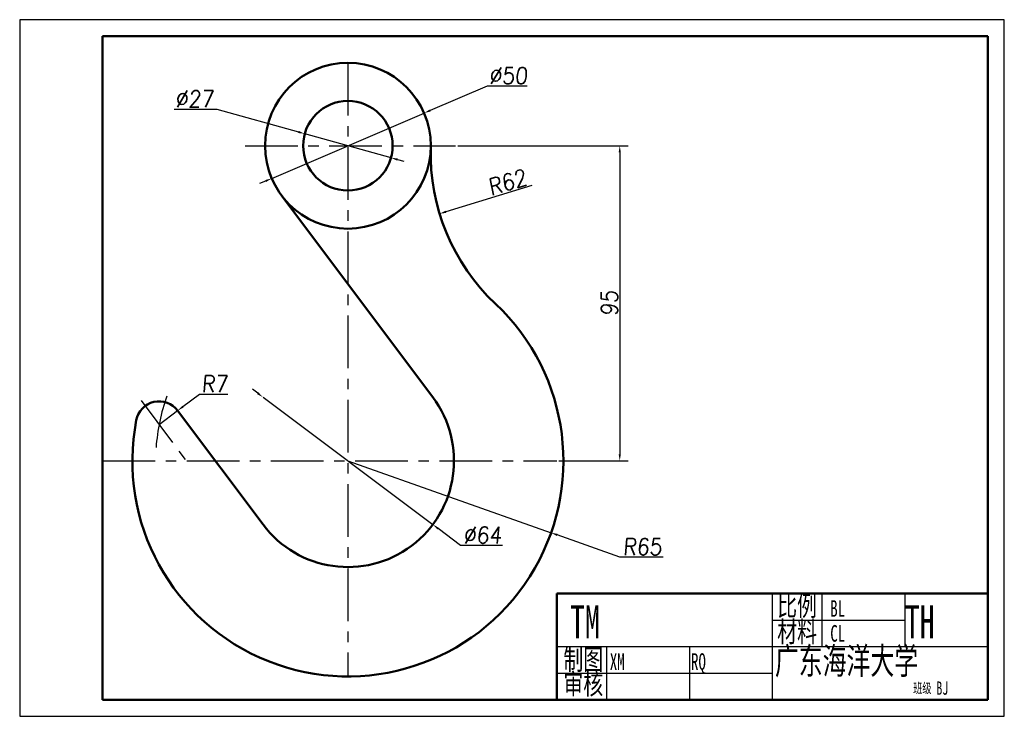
# Model space of a CAD drawing. Header units: millimetres. Extents: x 0 to 297, y 0 to 210.
import ezdxf
from ezdxf.enums import TextEntityAlignment as Align

# ---------------------------------------------------------------- set-up
doc = ezdxf.new("R2010")
doc.units = ezdxf.units.MM
doc.header["$LTSCALE"] = 0.5
doc.header["$PDMODE"] = 34
doc.linetypes.add('CENTER', pattern=[50.8, 31.75, -6.35, 6.35, -6.35])
for name, color, linetype in [('1中心线', 1, 'CENTER'), ('4细实线', 3, 'Continuous'), ('5尺寸', 5, 'Continuous'), ('6文本', 5, 'Continuous'), ('7剖面线', 7, 'Continuous')]:
    doc.layers.add(name, color=color, linetype=linetype)
doc.layers.add('2粗实线', color=7, linetype='Continuous', lineweight=50)
doc.styles.add('dim', font='txt.shx', dxfattribs={"width": 0.9, "oblique": 5})
doc.styles.add('text', font='simfang.ttf', dxfattribs={"width": 0.66})
doc.dimstyles.new('jxzt', dxfattribs={"dimtxt": 5, "dimasz": 2, "dimexe": 2.5, "dimexo": 0.625, "dimtad": 1, "dimtoh": 1, "dimtxsty": 'dim', "dimcen": 2.5, "dimclrd": 256, "dimclrt": 256, "dimadec": 0, "dimazin": 0, "dimtfac": 1, "dimtmove": 0, "dimatfit": 3, "dimfxl": 1, "dimlwd": -1, "dimarcsym": 0})

# ---------------------------------------------------------------- blocks, each defined once
blk = doc.blocks.new('*D2')
at = {"layer": '5尺寸', "color": 0, "lineweight": -2}
for p, q in [((132.12, 172), (183.5, 172)), ((162.62, 77), (183.5, 77))]:
    blk.add_line(p, q, dxfattribs=at)
at = {"layer": '5尺寸'}
blk.add_line((181, 170), (181, 79), dxfattribs=at)
for points in [[(180.67, 170), (181.33, 170), (181, 172)], [(180.67, 79), (181.33, 79), (181, 77)]]:
    blk.add_solid(points, dxfattribs=at)
at = {"layer": 'Defpoints', "color": 0}
for p in [(131.5, 172), (162, 77), (181, 77)]:
    blk.add_point(p, dxfattribs=at)
at = {"layer": '5尺寸', "insert": (177.88, 124.5), "char_height": 5, "attachment_point": 5, "rotation": 90, "style": 'dim'}
blk.add_mtext('95', dxfattribs=at)
blk = doc.blocks.new('*D3')
at = {"layer": '5尺寸'}
for p, q in [((46.58, 183), (59.5, 183)), ((59.5, 183), (84.07, 176.16)), ((112.01, 168.38), (85.99, 175.62)), ((113.93, 167.84), (115.86, 167.31))]:
    blk.add_line(p, q, dxfattribs=at)
for points in [[(84.16, 176.48), (83.98, 175.84), (85.99, 175.62)], [(114.02, 168.16), (113.84, 167.52), (112.01, 168.38)]]:
    blk.add_solid(points, dxfattribs=at)
at = {"layer": 'Defpoints', "color": 0}
for p in [(85.99, 175.62), (112.01, 168.38)]:
    blk.add_point(p, dxfattribs=at)
at = {"layer": '5尺寸', "insert": (52.73, 186.12), "char_height": 5, "attachment_point": 5, "style": 'dim'}
blk.add_mtext('∅27', dxfattribs=at)
blk = doc.blocks.new('*D4')
at = {"layer": '5尺寸'}
for p, q in [((141, 190), (123.82, 182.64)), ((153.09, 190), (141, 190)), ((76.02, 162.15), (121.98, 181.85)), ((74.18, 161.36), (72.34, 160.58))]:
    blk.add_line(p, q, dxfattribs=at)
for points in [[(123.69, 182.94), (123.95, 182.33), (121.98, 181.85)], [(74.05, 161.67), (74.31, 161.06), (76.02, 162.15)]]:
    blk.add_solid(points, dxfattribs=at)
at = {"layer": 'Defpoints', "color": 0}
for p in [(121.98, 181.85), (76.02, 162.15)]:
    blk.add_point(p, dxfattribs=at)
at = {"layer": '5尺寸', "insert": (147.36, 193.12), "char_height": 5, "attachment_point": 5, "style": 'dim'}
blk.add_mtext('∅50', dxfattribs=at)
blk = doc.blocks.new('*D5')
at = {"layer": '5尺寸'}
for p, q in [((71.8, 97.4), (70.2, 98.6)), ((73.4, 96.2), (124.6, 57.8)), ((133, 51.5), (126.2, 56.6)), ((145.62, 51.5), (133, 51.5))]:
    blk.add_line(p, q, dxfattribs=at)
for points in [[(72, 97.67), (71.6, 97.13), (73.4, 96.2)], [(126.4, 56.87), (126, 56.33), (124.6, 57.8)]]:
    blk.add_solid(points, dxfattribs=at)
at = {"layer": 'Defpoints', "color": 0}
for p in [(73.4, 96.2), (124.6, 57.8)]:
    blk.add_point(p, dxfattribs=at)
at = {"layer": '5尺寸', "insert": (139.62, 54.62), "char_height": 5, "attachment_point": 5, "style": 'dim'}
blk.add_mtext('∅64', dxfattribs=at)
blk = doc.blocks.new('*D6')
at = {"layer": '5尺寸'}
for p, q in [((99, 77), (160.28, 55.33)), ((181, 48), (162.17, 54.66)), ((194.06, 48), (181, 48))]:
    blk.add_line(p, q, dxfattribs=at)
blk.add_solid([(162.28, 54.98), (162.05, 54.35), (160.28, 55.33)], dxfattribs=at)
at = {"layer": 'Defpoints', "color": 0}
for p in [(99, 77), (160.28, 55.33)]:
    blk.add_point(p, dxfattribs=at)
at = {"layer": '5尺寸', "insert": (187.84, 51.12), "char_height": 5, "attachment_point": 5, "style": 'dim'}
blk.add_mtext('R65', dxfattribs=at)
blk = doc.blocks.new('*D7')
at = {"layer": '5尺寸'}
blk.add_line((154.51, 159.98), (128.56, 152.09), dxfattribs=at)
blk.add_solid([(128.47, 152.4), (128.66, 151.77), (126.65, 151.5)], dxfattribs=at)
at = {"layer": 'Defpoints', "color": 0}
for p in [(185.97, 169.55), (126.65, 151.5)]:
    blk.add_point(p, dxfattribs=at)
at = {"layer": '5尺寸', "insert": (147.09, 160.99), "char_height": 5, "attachment_point": 5, "rotation": 16.9246, "style": 'dim'}
blk.add_mtext('R62', dxfattribs=at)
blk = doc.blocks.new('*D8')
at = {"layer": '5尺寸'}
for p, q in [((54.2, 97.06), (49.24, 93.34)), ((62.76, 97.06), (54.2, 97.06)), ((42.04, 87.94), (47.64, 92.14))]:
    blk.add_line(p, q, dxfattribs=at)
blk.add_solid([(49.04, 93.61), (49.44, 93.08), (47.64, 92.14)], dxfattribs=at)
at = {"layer": 'Defpoints', "color": 0}
for p in [(47.64, 92.14), (42.04, 87.94)]:
    blk.add_point(p, dxfattribs=at)
at = {"layer": '5尺寸', "insert": (58.8, 100.19), "char_height": 5, "attachment_point": 5, "style": 'dim'}
blk.add_mtext('R7', dxfattribs=at)

msp = doc.modelspace()

# ---------------------------------------------------------------- linework, layer by layer
at = {"layer": '1中心线'}
for p, q in [((99, 197), (99, 12)), ((68, 172), (131.5, 172)), ((36.6, 95.2), (50.25, 77)), ((25, 77), (162, 77))]:
    msp.add_line(p, q, dxfattribs=at)
msp.add_arc((99, 77), 58, 160.35527, 176.04275, dxfattribs=at)
at = {"layer": '2粗实线'}
for p, q in [((25, 5), (25, 205)), ((25, 205), (292, 205)), ((292, 205), (292, 5)), ((79, 157), (124.6, 96.2)), ((47.642, 92.144), (73.4, 57.8)), ((292, 37), (162, 37)), ((162, 37), (162, 5)), ((292, 5), (292, 37)), ((292, 5), (25, 5))]:
    msp.add_line(p, q, dxfattribs=at)
for radius in [25, 13.5]:
    msp.add_circle((99, 172), radius, dxfattribs=at)
for centre, radius, start, end in [((185.966, 169.553), 62, 178.38802, 226.78261), ((99, 77), 65, 169.12353, 46.78261), ((99, 77), 32, 216.8699, 36.8699), ((42.042, 87.944), 7, 36.8699, 169.12353)]:
    msp.add_arc(centre, radius, start, end, dxfattribs=at)
at = {"layer": '4细实线'}
msp.add_lwpolyline([(0, 0), (297, 0), (297, 210), (0, 210)], close=True, dxfattribs=at)
at = {"layer": '7剖面线'}
for p, q in [((227, 37), (227, 5)), ((242, 37), (242, 21)), ((267, 37), (267, 21)), ((227, 29), (267, 29)), ((162, 21), (292, 21)), ((177, 21), (177, 5)), ((202, 21), (202, 5)), ((162, 13), (227, 13))]:
    msp.add_line(p, q, dxfattribs=at)

# ---------------------------------------------------------------- texts
at = {"layer": '6文本', "style": 'text', "width": 0.66}
for s, p, p2 in [('比例', (228.5, 30.261), (240.5, 30.261)), ('材料', (228.5, 22.392), (240.5, 22.392)), ('制图', (164, 14), (176, 14)), ('审核', (164, 6.631), (176, 6.631))]:
    msp.add_text(s, height=6.2145, dxfattribs=at).set_placement(p, p2, align=Align.ALIGNED)
msp.add_text('广东海洋大学', height=8, dxfattribs=at).set_placement((227.8, 10.302), align=Align.BOTTOM_LEFT)
msp.add_text('班级', height=3, dxfattribs=at).set_placement((269.5, 7))
for tag, p, s, height in [('TM', (166, 23.5), '轴承座', 10), ('BL', (244.5, 30), '1：1', 5), ('TH', (267, 23.5), '10-01', 10), ('CL', (244.5, 22.5), 'HT200', 5), ('XM', (178, 14), '萧时诚', 5), ('RQ', (202.5, 14), '2011.10.20', 5), ('BJ', (276.5, 6.5), '食品1105', 4)]:
    msp.add_attdef(tag, p, s, height=height, dxfattribs=at)

# ---------------------------------------------------------------- dimensions: what is measured, and where the dimension line sits
at = {"layer": '5尺寸'}
for p1, p2, picture, middle in [((76.021, 162.152), (121.979, 181.848), '*D4', (147.359, 190)), ((112.005, 168.378), (85.995, 175.622), '*D3', (52.729, 183)), ((73.4, 96.2), (124.6, 57.8), '*D5', (139.625, 51.5))]:
    dim = msp.add_diameter_dim_2p(p1=p1, p2=p2, dimstyle='jxzt', dxfattribs=at)
    dim.commit()
    dim.dimension.update_dxf_attribs({"geometry": picture, "text_midpoint": middle, "dimtype": 163})
for center, mpoint, picture, middle in [((185.966, 169.553), (126.651, 151.504), '*D7', (148, 158)), ((42.042, 87.944), (47.642, 92.144), '*D8', (58.796, 97.064)), ((99, 77), (160.281, 55.328), '*D6', (187.844, 48))]:
    dim = msp.add_radius_dim(center=center, mpoint=mpoint, dimstyle='jxzt', dxfattribs=at)
    dim.commit()
    dim.dimension.update_dxf_attribs({"geometry": picture, "text_midpoint": middle, "dimtype": 164})
dim = msp.add_linear_dim(base=(181, 77), p1=(131.5, 172), p2=(162, 77), angle=90, dimstyle='jxzt', dxfattribs=at)
dim.commit()
dim.dimension.update_dxf_attribs({"geometry": '*D2', "text_midpoint": (177.875, 124.5)})

doc.saveas('drawing.dxf')
